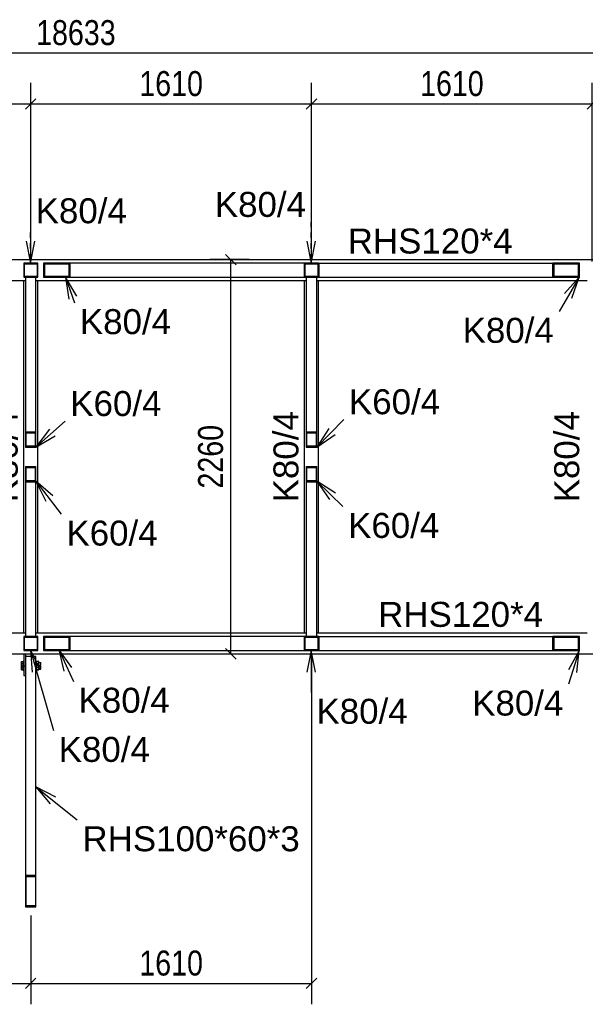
# Model space of a CAD drawing. Header units: millimetres. Extents: x 30 to 208467, y 44 to 15445.
# Tile 16 of 61: x 72344 to 75588, y 924 to 6568. Entities that reach past the tile are written whole.
import ezdxf

# ---------------------------------------------------------------- set-up
doc = ezdxf.new("R2010")
doc.units = ezdxf.units.MM
doc.linetypes.add('DXK_LINE_DOT4', pattern=[0.9408, 0.4704, -0.4704])
doc.styles.add('Arial', font='ARIAL.TTF', dxfattribs={"height": 0.2})
doc.styles.add('Arial Narrow', font='ARIALN.TTF', dxfattribs={"height": 0.2})

# ---------------------------------------------------------------- blocks, each defined once
blk = doc.blocks.new('Part-33480 - 33475')
at = {"color": 7}
for p, q in [((72367.9, 3052.6), (72367.9, 5072.6)), ((72447.9, 3052.6), (72447.9, 5072.6))]:
    blk.add_line(p, q, dxfattribs=at)
blk = doc.blocks.new('Part-33481 - 33475')
at = {"color": 7}
for p, q in [((73977.9, 3052.6), (73977.9, 5072.6)), ((74057.9, 3052.6), (74057.9, 5072.6))]:
    blk.add_line(p, q, dxfattribs=at)
blk = doc.blocks.new('Part-33600 - 33475')
h = blk.add_hatch(color=6)
h.paths.add_polyline_path([(74047.9, 4206.1), (73987.9, 4206.1), (73987.9, 4118.2), (74047.9, 4118.2)])
h.paths.add_polyline_path([(73991.9, 4124.1), (73991.9, 4200.2), (74043.9, 4200.2), (74043.9, 4124.1)])
at = {"color": 7}
for p, q in [((74047.9, 5091.6), (73987.9, 5091.6)), ((73987.9, 5091.6), (73987.9, 4206.1)), ((74047.9, 4206.1), (74047.9, 5091.6)), ((73987.9, 4206.1), (74047.9, 4206.1)), ((73987.9, 4206.1), (73987.9, 4118.2)), ((73991.9, 4124.1), (73991.9, 4200.2)), ((73991.9, 4200.2), (74043.9, 4200.2)), ((74043.9, 4200.2), (74043.9, 4124.1)), ((74047.9, 4118.2), (74047.9, 4206.1)), ((74043.9, 4124.1), (73991.9, 4124.1)), ((73987.9, 4118.2), (74047.9, 4118.2))]:
    blk.add_line(p, q, dxfattribs=at)
blk = doc.blocks.new('Part-33488 - 33475')
h = blk.add_hatch(color=6)
h.paths.add_polyline_path([(72447.9, 3032.6), (72367.9, 3032.6), (72367.9, 2952.6), (72447.9, 2952.6)])
h.paths.add_polyline_path([(72371.9, 2956.6), (72371.9, 3028.6), (72443.9, 3028.6), (72443.9, 2956.6)])
at = {"color": 7}
for p, q in [((72447.9, 3032.6), (72367.9, 3032.6)), ((72367.9, 3032.6), (72367.9, 2952.6)), ((72371.9, 2956.6), (72371.9, 3028.6)), ((72371.9, 3028.6), (72443.9, 3028.6)), ((72443.9, 3028.6), (72443.9, 2956.6)), ((72447.9, 2952.6), (72447.9, 3032.6)), ((72367.9, 2952.6), (72447.9, 2952.6)), ((72443.9, 2956.6), (72371.9, 2956.6))]:
    blk.add_line(p, q, dxfattribs=at)
blk = doc.blocks.new('Part-33489 - 33475')
h = blk.add_hatch(color=6)
h.paths.add_polyline_path([(74057.9, 3032.6), (73977.9, 3032.6), (73977.9, 2952.6), (74057.9, 2952.6)])
h.paths.add_polyline_path([(73981.9, 2956.6), (73981.9, 3028.6), (74053.9, 3028.6), (74053.9, 2956.6)])
at = {"color": 7}
for p, q in [((74057.9, 3032.6), (73977.9, 3032.6)), ((73977.9, 3032.6), (73977.9, 2952.6)), ((73981.9, 2956.6), (73981.9, 3028.6)), ((73981.9, 3028.6), (74053.9, 3028.6)), ((74053.9, 3028.6), (74053.9, 2956.6)), ((74057.9, 2952.6), (74057.9, 3032.6)), ((73977.9, 2952.6), (74057.9, 2952.6)), ((74053.9, 2956.6), (73981.9, 2956.6))]:
    blk.add_line(p, q, dxfattribs=at)
blk = doc.blocks.new('Part-33494 - 33475')
at = {"color": 7}
for p, q in [((70827.9, 3052.6), (72377.9, 3052.6)), ((72437.9, 3052.6), (73987.9, 3052.6)), ((74047.9, 3052.6), (75597.9, 3052.6)), ((70767.9, 2932.6), (72367.9, 2932.6)), ((72377.9, 2932.6), (80432.7, 2932.6))]:
    blk.add_line(p, q, dxfattribs=at)
blk = doc.blocks.new('Part-33507 - 33475')
at = {"color": 7}
for p, q in [((69312.3, 5192.6), (80440.3, 5192.6)), ((70827.9, 5072.6), (72377.9, 5072.6)), ((72437.9, 5072.6), (73987.9, 5072.6)), ((74047.9, 5072.6), (75597.9, 5072.6))]:
    blk.add_line(p, q, dxfattribs=at)
blk = doc.blocks.new('Part-58743 - 33475')
h = blk.add_hatch(color=6)
h.paths.add_polyline_path([(72437.9, 1482.1), (72437.9, 1662.4), (72377.9, 1662.4), (72377.9, 1482.1)])
h.paths.add_polyline_path([(72380.9, 1657), (72434.9, 1657), (72434.9, 1487.5), (72380.9, 1487.5)])
at = {"color": 7}
for p, q in [((72437.9, 2917.6), (72377.9, 2917.6)), ((72377.9, 2917.6), (72377.9, 1662.4)), ((72437.9, 1662.4), (72437.9, 2917.6)), ((72437.9, 1662.4), (72377.9, 1662.4)), ((72377.9, 1662.4), (72377.9, 1482.1)), ((72380.9, 1487.5), (72380.9, 1657)), ((72380.9, 1657), (72434.9, 1657)), ((72434.9, 1657), (72434.9, 1487.5)), ((72437.9, 1482.1), (72437.9, 1662.4)), ((72377.9, 1482.1), (72437.9, 1482.1)), ((72434.9, 1487.5), (72380.9, 1487.5))]:
    blk.add_line(p, q, dxfattribs=at)
blk = doc.blocks.new('Part-33589 - 33475')
h = blk.add_hatch(color=6)
h.paths.add_polyline_path([(72437.9, 4007.1), (72377.9, 4007.1), (72377.9, 3919.2), (72437.9, 3919.2)])
h.paths.add_polyline_path([(72381.9, 3925), (72381.9, 4001.2), (72433.9, 4001.2), (72433.9, 3925)])
at = {"color": 7}
for p, q in [((72377.9, 4007.1), (72437.9, 4007.1)), ((72377.9, 4007.1), (72377.9, 3919.2)), ((72381.9, 3925), (72381.9, 4001.2)), ((72381.9, 4001.2), (72433.9, 4001.2)), ((72433.9, 4001.2), (72433.9, 3925)), ((72437.9, 3919.2), (72437.9, 4007.1)), ((72377.9, 3919.2), (72377.9, 3033.6)), ((72377.9, 3919.2), (72437.9, 3919.2)), ((72433.9, 3925), (72381.9, 3925)), ((72437.9, 3033.6), (72437.9, 3919.2)), ((72377.9, 3033.6), (72437.9, 3033.6))]:
    blk.add_line(p, q, dxfattribs=at)
blk = doc.blocks.new('Part-33529 - 33475')
h = blk.add_hatch(color=6)
h.paths.add_polyline_path([(72633.5, 5172.6), (72481.8, 5172.6), (72481.8, 5092.6), (72633.5, 5092.6)])
h.paths.add_polyline_path([(72489.4, 5096.6), (72489.4, 5168.6), (72625.9, 5168.6), (72625.9, 5096.6)])
at = {"color": 7}
for p, q in [((72633.5, 5172.6), (72481.8, 5172.6)), ((72481.8, 5172.6), (72481.8, 5092.6)), ((72489.4, 5096.6), (72489.4, 5168.6)), ((72489.4, 5168.6), (72625.9, 5168.6)), ((72625.9, 5168.6), (72625.9, 5096.6)), ((73976.9, 5172.6), (72633.5, 5172.6)), ((72633.5, 5092.6), (72633.5, 5172.6)), ((73976.9, 5092.6), (73976.9, 5172.6)), ((72481.8, 5092.6), (72633.5, 5092.6)), ((72625.9, 5096.6), (72489.4, 5096.6)), ((72633.5, 5092.6), (73976.9, 5092.6))]:
    blk.add_line(p, q, dxfattribs=at)
blk = doc.blocks.new('Part-33590 - 33475')
h = blk.add_hatch(color=6)
h.paths.add_polyline_path([(72437.9, 4206.1), (72377.9, 4206.1), (72377.9, 4118.2), (72437.9, 4118.2)])
h.paths.add_polyline_path([(72381.9, 4124.1), (72381.9, 4200.2), (72433.9, 4200.2), (72433.9, 4124.1)])
at = {"color": 7}
for p, q in [((72437.9, 5091.6), (72377.9, 5091.6)), ((72377.9, 5091.6), (72377.9, 4206.1)), ((72437.9, 4206.1), (72437.9, 5091.6)), ((72377.9, 4206.1), (72437.9, 4206.1)), ((72377.9, 4206.1), (72377.9, 4118.2)), ((72381.9, 4124.1), (72381.9, 4200.2)), ((72381.9, 4200.2), (72433.9, 4200.2)), ((72433.9, 4200.2), (72433.9, 4124.1)), ((72437.9, 4118.2), (72437.9, 4206.1)), ((72433.9, 4124.1), (72381.9, 4124.1)), ((72377.9, 4118.2), (72437.9, 4118.2))]:
    blk.add_line(p, q, dxfattribs=at)
blk = doc.blocks.new('Part-33533 - 33475')
h = blk.add_hatch(color=6)
h.paths.add_polyline_path([(72447.9, 5172.6), (72367.9, 5172.6), (72367.9, 5092.6), (72447.9, 5092.6)])
h.paths.add_polyline_path([(72371.9, 5096.6), (72371.9, 5168.6), (72443.9, 5168.6), (72443.9, 5096.6)])
at = {"color": 7}
for p, q in [((72447.9, 5172.6), (72367.9, 5172.6)), ((72367.9, 5172.6), (72367.9, 5092.6)), ((72371.9, 5096.6), (72371.9, 5168.6)), ((72371.9, 5168.6), (72443.9, 5168.6)), ((72443.9, 5168.6), (72443.9, 5096.6)), ((72447.9, 5092.6), (72447.9, 5172.6)), ((72367.9, 5092.6), (72447.9, 5092.6)), ((72443.9, 5096.6), (72371.9, 5096.6))]:
    blk.add_line(p, q, dxfattribs=at)
blk = doc.blocks.new('Part-33534 - 33475')
h = blk.add_hatch(color=6)
h.paths.add_polyline_path([(74057.9, 5172.6), (73977.9, 5172.6), (73977.9, 5092.6), (74057.9, 5092.6)])
h.paths.add_polyline_path([(73981.9, 5096.6), (73981.9, 5168.6), (74053.9, 5168.6), (74053.9, 5096.6)])
at = {"color": 7}
for p, q in [((74057.9, 5172.6), (73977.9, 5172.6)), ((73977.9, 5172.6), (73977.9, 5092.6)), ((73981.9, 5096.6), (73981.9, 5168.6)), ((73981.9, 5168.6), (74053.9, 5168.6)), ((74053.9, 5168.6), (74053.9, 5096.6)), ((74057.9, 5092.6), (74057.9, 5172.6)), ((73977.9, 5092.6), (74057.9, 5092.6)), ((74053.9, 5096.6), (73981.9, 5096.6))]:
    blk.add_line(p, q, dxfattribs=at)
blk = doc.blocks.new('Part-33599 - 33475')
h = blk.add_hatch(color=6)
h.paths.add_polyline_path([(74047.9, 4007.1), (73987.9, 4007.1), (73987.9, 3919.2), (74047.9, 3919.2)])
h.paths.add_polyline_path([(73991.9, 3925), (73991.9, 4001.2), (74043.9, 4001.2), (74043.9, 3925)])
at = {"color": 7}
for p, q in [((73987.9, 4007.1), (74047.9, 4007.1)), ((73987.9, 4007.1), (73987.9, 3919.2)), ((73991.9, 3925), (73991.9, 4001.2)), ((73991.9, 4001.2), (74043.9, 4001.2)), ((74043.9, 4001.2), (74043.9, 3925)), ((74047.9, 3919.2), (74047.9, 4007.1)), ((73987.9, 3919.2), (73987.9, 3033.6)), ((73987.9, 3919.2), (74047.9, 3919.2)), ((74043.9, 3925), (73991.9, 3925)), ((74047.9, 3033.6), (74047.9, 3919.2)), ((73987.9, 3033.6), (74047.9, 3033.6))]:
    blk.add_line(p, q, dxfattribs=at)
blk = doc.blocks.new('Part-33722 - 33475')
h = blk.add_hatch(color=6)
h.paths.add_polyline_path([(75554, 5172.6), (75402.4, 5172.6), (75402.4, 5092.6), (75554, 5092.6)])
h.paths.add_polyline_path([(75410, 5096.6), (75410, 5168.6), (75546.4, 5168.6), (75546.4, 5096.6)])
at = {"color": 7}
for p, q in [((74058.9, 5172.6), (74058.9, 5092.6)), ((74058.9, 5172.6), (75402.4, 5172.6)), ((75402.4, 5092.6), (75402.4, 5172.6)), ((75554, 5172.6), (75402.4, 5172.6)), ((75410, 5096.6), (75410, 5168.6)), ((75410, 5168.6), (75546.4, 5168.6)), ((75546.4, 5168.6), (75546.4, 5096.6)), ((75554, 5092.6), (75554, 5172.6)), ((74058.9, 5092.6), (75402.4, 5092.6)), ((75402.4, 5092.6), (75554, 5092.6)), ((75546.4, 5096.6), (75410, 5096.6))]:
    blk.add_line(p, q, dxfattribs=at)
blk = doc.blocks.new('Part-33737 - 33475')
h = blk.add_hatch(color=6)
h.paths.add_polyline_path([(72633.5, 3032.6), (72481.8, 3032.6), (72481.8, 2952.6), (72633.5, 2952.6)])
h.paths.add_polyline_path([(72489.4, 2956.6), (72489.4, 3028.6), (72625.9, 3028.6), (72625.9, 2956.6)])
at = {"color": 7}
for p, q in [((72633.5, 3032.6), (72481.8, 3032.6)), ((72481.8, 3032.6), (72481.8, 2952.6)), ((72489.4, 2956.6), (72489.4, 3028.6)), ((72489.4, 3028.6), (72625.9, 3028.6)), ((72625.9, 3028.6), (72625.9, 2956.6)), ((73976.9, 3032.6), (72633.5, 3032.6)), ((72633.5, 2952.6), (72633.5, 3032.6)), ((73976.9, 2952.6), (73976.9, 3032.6)), ((72481.8, 2952.6), (72633.5, 2952.6)), ((72625.9, 2956.6), (72489.4, 2956.6)), ((72633.5, 2952.6), (73976.9, 2952.6))]:
    blk.add_line(p, q, dxfattribs=at)
blk = doc.blocks.new('Part-33739 - 33475')
h = blk.add_hatch(color=6)
h.paths.add_polyline_path([(75554, 3032.6), (75402.4, 3032.6), (75402.4, 2952.6), (75554, 2952.6)])
h.paths.add_polyline_path([(75410, 2956.6), (75410, 3028.6), (75546.4, 3028.6), (75546.4, 2956.6)])
at = {"color": 7}
for p, q in [((74058.9, 3032.6), (74058.9, 2952.6)), ((74058.9, 3032.6), (75402.4, 3032.6)), ((75402.4, 2952.6), (75402.4, 3032.6)), ((75554, 3032.6), (75402.4, 3032.6)), ((75410, 2956.6), (75410, 3028.6)), ((75410, 3028.6), (75546.4, 3028.6)), ((75546.4, 3028.6), (75546.4, 2956.6)), ((75554, 2952.6), (75554, 3032.6)), ((74058.9, 2952.6), (75402.4, 2952.6)), ((75402.4, 2952.6), (75554, 2952.6)), ((75546.4, 2956.6), (75410, 2956.6))]:
    blk.add_line(p, q, dxfattribs=at)
blk = doc.blocks.new('Part-58750 - 33475')
at = {"color": 7}
for p, q in [((72367.9, 2932.7), (72367.9, 2807.8)), ((72367.9, 2932.7), (72377.9, 2932.7)), ((72377.9, 2932.7), (72377.9, 2863.3)), ((72367.9, 2863.3), (72377.9, 2863.3)), ((72367.9, 2807.8), (72377.9, 2807.8))]:
    blk.add_line(p, q, dxfattribs=at)
blk = doc.blocks.new('Bolt-58751 - 33475')
at = {"color": 7}
for p, q in [((72354.9, 2888.2), (72364.9, 2888.2)), ((72354.9, 2864.2), (72354.9, 2888.2)), ((72364.9, 2838.6), (72364.9, 2890.7)), ((72364.9, 2890.7), (72367.9, 2890.7)), ((72437.9, 2890.7), (72440.9, 2890.7)), ((72440.9, 2838.6), (72440.9, 2890.7)), ((72453.9, 2888.2), (72440.9, 2888.2)), ((72453.9, 2864.2), (72453.9, 2888.2)), ((72453.9, 2883.8), (72464.9, 2883.8)), ((72464.9, 2867.8), (72464.9, 2883.8)), ((72354.9, 2876.7), (72364.9, 2876.7)), ((72364.9, 2864.2), (72354.9, 2864.2)), ((72354.9, 2864.2), (72354.9, 2863.4)), ((72354.9, 2863.4), (72364.9, 2863.4)), ((72354.9, 2842.1), (72354.9, 2863.4)), ((72354.9, 2854.5), (72364.9, 2854.5)), ((72364.9, 2842.1), (72354.9, 2842.1)), ((72354.9, 2842.1), (72354.9, 2841.2)), ((72354.9, 2841.2), (72364.9, 2841.2)), ((72364.9, 2860.8), (72367.9, 2860.8)), ((72364.9, 2838.6), (72367.9, 2838.6)), ((72437.9, 2860.8), (72440.9, 2860.8)), ((72437.9, 2838.6), (72440.9, 2838.6)), ((72440.9, 2876.7), (72453.9, 2876.7)), ((72440.9, 2864.2), (72453.9, 2864.2)), ((72453.9, 2863.4), (72440.9, 2863.4)), ((72440.9, 2854.5), (72453.9, 2854.5)), ((72440.9, 2842.1), (72453.9, 2842.1)), ((72453.9, 2841.2), (72440.9, 2841.2)), ((72453.9, 2867.8), (72464.9, 2867.8)), ((72453.9, 2864.2), (72453.9, 2863.4)), ((72453.9, 2842.1), (72453.9, 2863.4)), ((72453.9, 2861.6), (72464.9, 2861.6)), ((72453.9, 2845.6), (72464.9, 2845.6)), ((72453.9, 2842.1), (72453.9, 2841.2)), ((72464.9, 2845.6), (72464.9, 2861.6))]:
    blk.add_line(p, q, dxfattribs=at)
blk = doc.blocks.new('StraightDimension-94319 - 33475')
at = {"color": 174}
for p, q in [((73660.2, 5192.6), (73435.4, 5192.6)), ((73585.4, 5162.6), (73525.4, 5222.6)), ((73555.4, 2932.6), (73555.4, 5192.6)), ((73525.4, 2962.6), (73585.4, 2902.6)), ((73447.5, 2932.6), (73675.4, 2932.6))]:
    blk.add_line(p, q, dxfattribs=at)
at = {"color": 30, "style": 'Arial Narrow'}
blk.add_text('2260', height=143.16, rotation=90.0002, dxfattribs=at).set_placement((73510.4, 3880.3))
blk = doc.blocks.new('StraightDimension-38040 - 33475')
at = {"color": 174}
blk.add_line((63350, 6377.2), (81983.5, 6377.2), dxfattribs=at)
at = {"color": 30, "style": 'Arial Narrow'}
blk.add_text('18633', height=143.16, dxfattribs=at).set_placement((72438.8, 6422.2))
blk = doc.blocks.new('StraightDimension-95508 - 33475')
at = {"color": 174}
for p, q in [((74017.9, 2906.6), (74017.9, 924)), ((72407.9, 1432.1), (72407.9, 924)), ((72437.9, 1074), (72377.9, 1014)), ((73987.9, 1014), (74047.9, 1074)), ((72407.9, 1044), (74017.9, 1044))]:
    blk.add_line(p, q, dxfattribs=at)
at = {"color": 30, "style": 'Arial Narrow'}
blk.add_text('1610', height=143.16, dxfattribs=at).set_placement((73030.5, 1089))
blk = doc.blocks.new('StraightDimension-58885 - 33475')
at = {"color": 174}
for p, q in [((74017.9, 5182.6), (74017.9, 6205.1)), ((75627.9, 5182.6), (75627.9, 6205.1)), ((74047.9, 6115.1), (73987.9, 6055.1)), ((75597.9, 6055.1), (75657.9, 6115.1)), ((74017.9, 6085.1), (75627.9, 6085.1))]:
    blk.add_line(p, q, dxfattribs=at)
at = {"color": 30, "style": 'Arial Narrow'}
blk.add_text('1610', height=143.16, dxfattribs=at).set_placement((74640.5, 6130.1))
blk = doc.blocks.new('StraightDimension-95509 - 33475')
at = {"color": 174}
for p, q in [((70797.9, 1432.1), (70797.9, 924)), ((72407.9, 1432.1), (72407.9, 924)), ((70827.9, 1074), (70767.9, 1014)), ((72377.9, 1014), (72437.9, 1074)), ((70797.9, 1044), (72407.9, 1044))]:
    blk.add_line(p, q, dxfattribs=at)
at = {"color": 30, "style": 'Arial Narrow'}
blk.add_text('1610', height=143.16, dxfattribs=at).set_placement((71420.5, 1089))
blk = doc.blocks.new('StraightDimension-58886 - 33475')
at = {"color": 174}
for p, q in [((72407.9, 5182.6), (72407.9, 6205.1)), ((74017.9, 5182.6), (74017.9, 6205.1)), ((72437.9, 6115.1), (72377.9, 6055.1)), ((73987.9, 6055.1), (74047.9, 6115.1)), ((72407.9, 6085.1), (74017.9, 6085.1))]:
    blk.add_line(p, q, dxfattribs=at)
at = {"color": 30, "style": 'Arial Narrow'}
blk.add_text('1610', height=143.16, dxfattribs=at).set_placement((73030.5, 6130.1))
blk = doc.blocks.new('StraightDimension-58887 - 33475')
at = {"color": 174}
for p, q in [((70797.9, 5182.6), (70797.9, 6205.1)), ((72407.9, 5182.6), (72407.9, 6205.1)), ((70827.9, 6115.1), (70767.9, 6055.1)), ((72377.9, 6055.1), (72437.9, 6115.1)), ((70797.9, 6085.1), (72407.9, 6085.1))]:
    blk.add_line(p, q, dxfattribs=at)
at = {"color": 30, "style": 'Arial Narrow'}
blk.add_text('1610', height=143.16, dxfattribs=at).set_placement((71420.5, 6130.1))
blk = doc.blocks.new('Mark-58780 - 33475')
at = {"color": 136}
for p, q in [((72437.9, 2170.6), (72674.4, 1981.3)), ((72437.9, 2170.6), (72519.9, 2073)), ((72551.1, 2112), (72437.9, 2170.6))]:
    blk.add_line(p, q, dxfattribs=at)
at = {"color": 30, "style": 'Arial'}
blk.add_text('RHS100*60*3', height=143.262, dxfattribs=at).set_placement((72704.4, 1801.3))
blk = doc.blocks.new('Mark-33936 - 33475')
at = {"color": 136}
for p, q in [((74047.9, 3921.8), (74197.8, 3777.2)), ((74047.9, 3921.8), (74120.5, 3817)), ((74155.2, 3853), (74047.9, 3921.8))]:
    blk.add_line(p, q, dxfattribs=at)
at = {"color": 30, "style": 'Arial'}
blk.add_text('K60/4', height=143.26, dxfattribs=at).set_placement((74227.8, 3597.2))
blk = doc.blocks.new('Mark-33917 - 33475')
at = {"color": 136, "linetype": 'DXK_LINE_DOT4'}
blk.add_line((72406.2, 5172.6), (72406.2, 5370.8), dxfattribs=at)
at = {"color": 136}
for p, q in [((72381.2, 5297.6), (72406.2, 5172.6)), ((72406.2, 5172.6), (72431.2, 5297.6))]:
    blk.add_line(p, q, dxfattribs=at)
at = {"color": 30, "style": 'Arial'}
blk.add_text('K80/4', height=143.26, dxfattribs=at).set_placement((72436.2, 5400.8))
blk = doc.blocks.new('Mark-33897 - 33475')
at = {"color": 136}
for p, q in [((74016.2, 2952.6), (73991.2, 2827.6)), ((74016.2, 2952.6), (74016.2, 2711.8)), ((74041.2, 2827.6), (74016.2, 2952.6))]:
    blk.add_line(p, q, dxfattribs=at)
at = {"color": 30, "style": 'Arial'}
blk.add_text('K80/4', height=143.26, dxfattribs=at).set_placement((74046.2, 2531.8))
blk = doc.blocks.new('Mark-33888 - 33475')
at = {"color": 30, "style": 'Arial'}
blk.add_text('K80/4', height=143.26, rotation=90.0002, dxfattribs=at).set_placement((72332.9, 3801.2))
blk = doc.blocks.new('Mark-33889 - 33475')
at = {"color": 30, "style": 'Arial'}
blk.add_text('K80/4', height=143.26, rotation=90.0002, dxfattribs=at).set_placement((73942.9, 3801.2))
blk = doc.blocks.new('Mark-33890 - 33475')
at = {"color": 30, "style": 'Arial'}
blk.add_text('K80/4', height=143.26, rotation=90.0002, dxfattribs=at).set_placement((75552.9, 3801.2))
blk = doc.blocks.new('Mark-33896 - 33475')
at = {"color": 136}
for p, q in [((72406.2, 2954.4), (72538.1, 2493.5)), ((72406.2, 2954.4), (72416.5, 2827.3)), ((72464.6, 2841.1), (72406.2, 2954.4))]:
    blk.add_line(p, q, dxfattribs=at)
at = {"color": 30, "style": 'Arial'}
blk.add_text('K80/4', height=143.26, dxfattribs=at).set_placement((72568.1, 2313.5))
blk = doc.blocks.new('Mark-33902 - 33475')
at = {"color": 30, "style": 'Arial'}
blk.add_text('RHS120*4', height=143.26, dxfattribs=at).set_placement((74399.9, 3087.6))
blk = doc.blocks.new('Mark-33903 - 33475')
at = {"color": 30, "style": 'Arial'}
blk.add_text('RHS120*4', height=143.26, dxfattribs=at).set_placement((74225.6, 5227.6))
blk = doc.blocks.new('Mark-33913 - 33475')
at = {"color": 136}
for p, q in [((72608.1, 5092.6), (72659.7, 4945.4)), ((72608.1, 5092.6), (72625.8, 4966.4)), ((72673, 4982.9), (72608.1, 5092.6))]:
    blk.add_line(p, q, dxfattribs=at)
at = {"color": 30, "style": 'Arial'}
blk.add_text('K80/4', height=143.26, dxfattribs=at).set_placement((72689.7, 4765.4))
blk = doc.blocks.new('Mark-33918 - 33475')
at = {"color": 136, "linetype": 'DXK_LINE_DOT4'}
blk.add_line((74016.2, 5172.6), (74016.2, 5407.5), dxfattribs=at)
at = {"color": 136}
for p, q in [((73991.2, 5297.6), (74016.2, 5172.6)), ((74016.2, 5172.6), (74041.2, 5297.6))]:
    blk.add_line(p, q, dxfattribs=at)
at = {"color": 30, "style": 'Arial'}
blk.add_text('K80/4', height=143.26, dxfattribs=at).set_placement((73463.4, 5437.5))
blk = doc.blocks.new('Mark-33934 - 33475')
at = {"color": 136}
for p, q in [((72437.9, 3921.8), (72582.5, 3733.5)), ((72437.9, 3921.8), (72494.2, 3807.4)), ((72533.9, 3837.9), (72437.9, 3921.8))]:
    blk.add_line(p, q, dxfattribs=at)
at = {"color": 30, "style": 'Arial'}
blk.add_text('K60/4', height=143.26, dxfattribs=at).set_placement((72612.5, 3553.5))
blk = doc.blocks.new('Mark-33935 - 33475')
at = {"color": 136}
for p, q in [((72437.9, 4118.5), (72604.6, 4266)), ((72515, 4220.1), (72437.9, 4118.5)), ((72437.9, 4118.5), (72548.1, 4182.6))]:
    blk.add_line(p, q, dxfattribs=at)
at = {"color": 30, "style": 'Arial'}
blk.add_text('K60/4', height=143.26, dxfattribs=at).set_placement((72634.6, 4296))
blk = doc.blocks.new('Mark-33937 - 33475')
at = {"color": 136}
for p, q in [((74047.9, 4118.5), (74202.6, 4276.3)), ((74117.6, 4225.3), (74047.9, 4118.5)), ((74047.9, 4118.5), (74153.3, 4190.3))]:
    blk.add_line(p, q, dxfattribs=at)
at = {"color": 30, "style": 'Arial'}
blk.add_text('K60/4', height=143.26, dxfattribs=at).set_placement((74232.6, 4306.3))
blk = doc.blocks.new('Mark-33967 - 33475')
at = {"color": 136}
for p, q in [((75553.5, 5092.6), (75437.3, 4895.7)), ((75553.5, 5092.6), (75468.4, 4997.7)), ((75511.5, 4972.3), (75553.5, 5092.6))]:
    blk.add_line(p, q, dxfattribs=at)
at = {"color": 30, "style": 'Arial'}
blk.add_text('K80/4', height=143.26, dxfattribs=at).set_placement((74884.5, 4715.7))
blk = doc.blocks.new('Mark-33972 - 33475')
at = {"color": 136}
for p, q in [((72568, 2957.5), (72652.1, 2775.1)), ((72568, 2957.5), (72597.7, 2833.6)), ((72643.1, 2854.5), (72568, 2957.5))]:
    blk.add_line(p, q, dxfattribs=at)
at = {"color": 30, "style": 'Arial'}
blk.add_text('K80/4', height=143.26, dxfattribs=at).set_placement((72682.1, 2595.1))
blk = doc.blocks.new('Mark-33974 - 33475')
at = {"color": 136}
for p, q in [((75553.5, 2952.6), (75491.7, 2841.1)), ((75553.5, 2952.6), (75491.9, 2759.1)), ((75539.4, 2825.9), (75553.5, 2952.6))]:
    blk.add_line(p, q, dxfattribs=at)
at = {"color": 30, "style": 'Arial'}
blk.add_text('K80/4', height=143.26, dxfattribs=at).set_placement((74939.1, 2579.1))

msp = doc.modelspace()

# ---------------------------------------------------------------- block references
for name in ['StraightDimension-38040 - 33475', 'StraightDimension-58887 - 33475', 'StraightDimension-58886 - 33475', 'StraightDimension-58885 - 33475', 'Mark-33918 - 33475', 'Mark-33917 - 33475', 'Mark-33903 - 33475', 'Part-33507 - 33475', 'StraightDimension-94319 - 33475', 'Part-33533 - 33475', 'Part-33529 - 33475', 'Part-33534 - 33475', 'Part-33722 - 33475', 'Part-33590 - 33475', 'Mark-33913 - 33475', 'Part-33600 - 33475', 'Mark-33967 - 33475', 'Part-33480 - 33475', 'Part-33481 - 33475', 'Mark-33937 - 33475', 'Mark-33935 - 33475', 'Mark-33888 - 33475', 'Mark-33889 - 33475', 'Mark-33890 - 33475', 'Part-33589 - 33475', 'Part-33599 - 33475', 'Mark-33934 - 33475', 'Mark-33936 - 33475', 'Mark-33902 - 33475', 'Part-33494 - 33475', 'Part-33488 - 33475', 'Part-33737 - 33475', 'Part-33489 - 33475', 'Part-33739 - 33475', 'Mark-33896 - 33475', 'Mark-33972 - 33475', 'Mark-33897 - 33475', 'Mark-33974 - 33475', 'Bolt-58751 - 33475', 'Part-58750 - 33475', 'Part-58743 - 33475', 'StraightDimension-95508 - 33475', 'Mark-58780 - 33475', 'StraightDimension-95509 - 33475']:
    msp.add_blockref(name, (0, 0))

doc.saveas('drawing.dxf')
